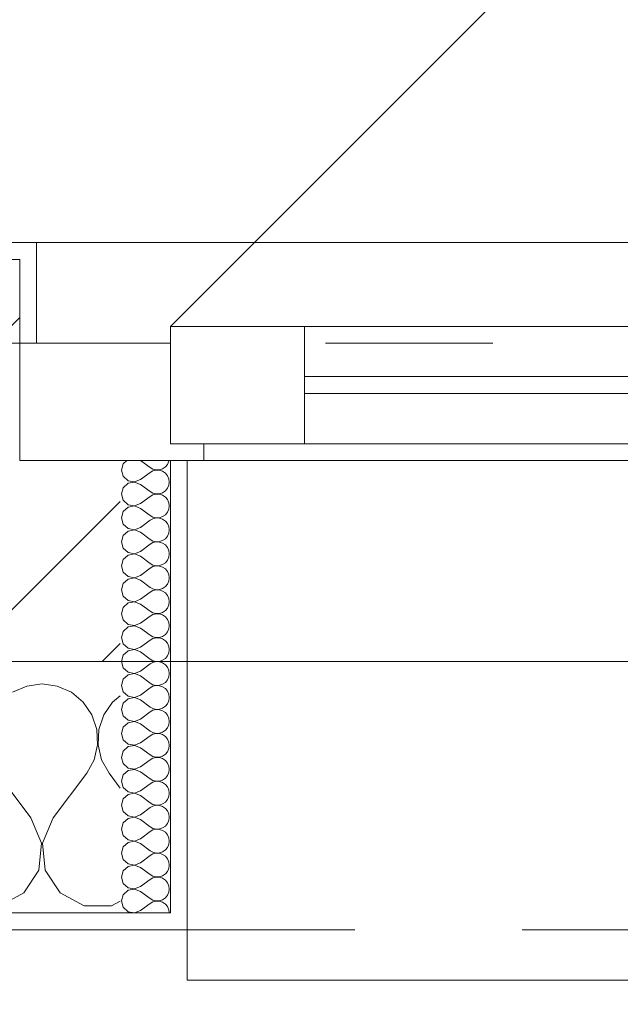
# Model space of a CAD drawing. Header units: metres. Extents: x -4 to 100, y -11 to 17.
# Tile 141 of 256: x 11.92 to 12.279, y -0.2 to 0.388. Entities that reach past the tile are written whole.
import ezdxf

# ---------------------------------------------------------------- set-up
doc = ezdxf.new("R2010")
doc.units = ezdxf.units.M
doc.header["$MEASUREMENT"] = 0
doc.linetypes.add('Strichlinie eng', pattern=[0.115, 0.075, -0.04])
doc.linetypes.add('Untersicht', pattern=[0.1, 0.075, -0.025])
for name, color, linetype in [('152 - Bemaßung_ Beschriftung.Ausbau', 7, 'Continuous'), ('603 - Struktur.Bodenplatte_ Decke Roh', 7, 'Continuous'), ('604 - Struktur.Wand Aussen', 7, 'Continuous'), ('650 - Abdeckung.Fußboden Aufbau', 7, 'Continuous'), ('Neubau_653 - Abdeckung.TB Verkofferung', 7, 'Continuous')]:
    doc.layers.add(name, color=color, linetype=linetype)
doc.styles.add('ERSTELLTER_STIL_2', font='txt')
doc.dimstyles.new('ERSTELLTER_STIL__5', dxfattribs={"dimtxt": 0.1, "dimasz": 0.0532, "dimexe": 0.18, "dimexo": 0.0625, "dimgap": 0, "dimtad": 1, "dimtih": 1, "dimtoh": 1, "dimzin": 0, "dimdsep": 46, "dimtxsty": 'ERSTELLTER_STIL_2', "dimblk": 'ARROWHEAD_2', "dimblk1": 'ARROWHEAD_2', "dimblk2": 'ARROWHEAD_2', "dimcen": 0.09, "dimse1": 1, "dimse2": 1, "dimclrd": 7, "dimclre": 7, "dimclrt": 7, "dimazin": 0, "dimtfac": 1, "dimtdec": 4, "dimtmove": 0, "dimatfit": 3, "dimfxl": 1, "dimtolj": 1, "dimtzin": 0, "dimarcsym": 0})
pattern_1 = [(0, (0, 0), (0, 0.08660254), [0, -0.05]), (0, (0.025, 0.0433), (0, 0.08660254), [0, -0.05])]

# ---------------------------------------------------------------- blocks, each defined once
blk = doc.blocks.new('*X120')
at = {"layer": '604 - Struktur.Wand Aussen', "color": 7, "linetype": 'Continuous', "lineweight": 5}
for p, q in [((11.92422, -0.0096), (11.91581, -0.01331)), ((11.93333, -0.00833), (11.92422, -0.0096)), ((11.94244, -0.0096), (11.93333, -0.00833)), ((11.95086, -0.01331), (11.94244, -0.0096)), ((11.95794, -0.01918), (11.95086, -0.01331)), ((11.98, -0.01536), (11.97539, -0.01918)), ((11.96315, -0.02676), (11.95794, -0.01918)), ((11.97539, -0.01918), (11.97019, -0.02676)), ((11.96609, -0.03547), (11.96315, -0.02676)), ((11.97019, -0.02676), (11.96725, -0.03547)), ((11.96653, -0.04466), (11.96609, -0.03547)), ((11.96725, -0.03547), (11.9668, -0.04466)), ((11.96445, -0.05362), (11.96653, -0.04466)), ((11.9668, -0.04466), (11.96888, -0.05362)), ((11.96, -0.06167), (11.96445, -0.05362)), ((11.96888, -0.05362), (11.97333, -0.06167)), ((11.92667, -0.08833), (11.90667, -0.06167)), ((11.94, -0.08833), (11.96, -0.06167)), ((11.98, -0.07056), (11.97333, -0.06167)), ((11.93295, -0.1033), (11.92667, -0.08833)), ((11.94, -0.08833), (11.93371, -0.1033)), ((11.93142, -0.11947), (11.93295, -0.1033)), ((11.93371, -0.1033), (11.93525, -0.11947)), ((11.92243, -0.13299), (11.93142, -0.11947)), ((11.93525, -0.11947), (11.94424, -0.13299)), ((11.90812, -0.14066), (11.92243, -0.13299)), ((11.94424, -0.13299), (11.95855, -0.14066)), ((11.95855, -0.14066), (11.97479, -0.14066)), ((11.97479, -0.14066), (11.98, -0.13787))]:
    blk.add_line(p, q, dxfattribs=at)
blk = doc.blocks.new('*X147')
at = {"layer": '604 - Struktur.Wand Aussen', "color": 7, "linetype": 'Continuous', "lineweight": 5}
for p, q in [((11.98392, 0.125), (11.98178, 0.12304)), ((11.99214, 0.125), (11.99786, 0.12071)), ((12.00822, 0.12267), (12.00901, 0.12448)), ((12.00901, 0.12448), (12.00909, 0.125)), ((11.98178, 0.12304), (11.98071, 0.11929)), ((11.98071, 0.11929), (11.98178, 0.11553)), ((11.99214, 0.11357), (11.99786, 0.11786)), ((11.99786, 0.12071), (11.99958, 0.11976)), ((11.99958, 0.11881), (11.99786, 0.11786)), ((11.99958, 0.11976), (12.0015, 0.11931)), ((12.0015, 0.11926), (11.99958, 0.11881)), ((12.0015, 0.11931), (12.00347, 0.11941)), ((12.00347, 0.11916), (12.0015, 0.11926)), ((12.00347, 0.11941), (12.00534, 0.12004)), ((12.00534, 0.11853), (12.00347, 0.11916)), ((12.00534, 0.12004), (12.00696, 0.12116)), ((12.00696, 0.11742), (12.00534, 0.11853)), ((12.00696, 0.12116), (12.00822, 0.12267)), ((11.98178, 0.11553), (11.98466, 0.1129)), ((11.98466, 0.1129), (11.9885, 0.11217)), ((11.9885, 0.11211), (11.98466, 0.11139)), ((11.9885, 0.11217), (11.99214, 0.11357)), ((11.99214, 0.11071), (11.9885, 0.11211)), ((12.00822, 0.1159), (12.00696, 0.11742)), ((12.00901, 0.11409), (12.00822, 0.1159)), ((12.00929, 0.11214), (12.00901, 0.11409)), ((12.00901, 0.11019), (12.00929, 0.11214)), ((11.98178, 0.10876), (11.98071, 0.105)), ((11.98466, 0.11139), (11.98178, 0.10876)), ((11.99214, 0.11071), (11.99786, 0.10643)), ((11.99786, 0.10643), (11.99958, 0.10547)), ((12.00347, 0.10512), (12.00534, 0.10575)), ((12.00534, 0.10575), (12.00696, 0.10687)), ((12.00696, 0.10687), (12.00822, 0.10839)), ((12.00822, 0.10839), (12.00901, 0.11019)), ((11.98071, 0.105), (11.98178, 0.10124)), ((11.98178, 0.10124), (11.98466, 0.09861)), ((11.99214, 0.09929), (11.99786, 0.10357)), ((11.99958, 0.10453), (11.99786, 0.10357)), ((11.99958, 0.10547), (12.0015, 0.10503)), ((12.0015, 0.10497), (11.99958, 0.10453)), ((12.0015, 0.10503), (12.00347, 0.10512)), ((12.00347, 0.10488), (12.0015, 0.10497)), ((12.00534, 0.10425), (12.00347, 0.10488)), ((12.00696, 0.10313), (12.00534, 0.10425)), ((12.00822, 0.10161), (12.00696, 0.10313)), ((12.00901, 0.09981), (12.00822, 0.10161)), ((11.98178, 0.09447), (11.98071, 0.09071)), ((11.98466, 0.0971), (11.98178, 0.09447)), ((11.98466, 0.09861), (11.9885, 0.09789)), ((11.9885, 0.09783), (11.98466, 0.0971)), ((11.9885, 0.09789), (11.99214, 0.09929)), ((11.99214, 0.09643), (11.9885, 0.09783)), ((11.99214, 0.09643), (11.99786, 0.09214)), ((12.00696, 0.09258), (12.00822, 0.0941)), ((12.00822, 0.0941), (12.00901, 0.09591)), ((12.00929, 0.09786), (12.00901, 0.09981)), ((12.00901, 0.09591), (12.00929, 0.09786)), ((11.98071, 0.09071), (11.98178, 0.08696)), ((11.99214, 0.085), (11.99786, 0.08929)), ((11.99786, 0.09214), (11.99958, 0.09119)), ((11.99958, 0.09024), (11.99786, 0.08929)), ((11.99958, 0.09119), (12.0015, 0.09074)), ((12.0015, 0.09069), (11.99958, 0.09024)), ((12.0015, 0.09074), (12.00347, 0.09084)), ((12.00347, 0.09059), (12.0015, 0.09069)), ((12.00347, 0.09084), (12.00534, 0.09147)), ((12.00534, 0.08996), (12.00347, 0.09059)), ((12.00534, 0.09147), (12.00696, 0.09258)), ((12.00696, 0.08884), (12.00534, 0.08996)), ((12.00822, 0.08733), (12.00696, 0.08884)), ((11.98178, 0.08696), (11.98466, 0.08433)), ((11.98466, 0.08282), (11.98178, 0.08018)), ((11.98466, 0.08433), (11.9885, 0.0836)), ((11.9885, 0.08354), (11.98466, 0.08282)), ((11.9885, 0.0836), (11.99214, 0.085)), ((11.99214, 0.08214), (11.9885, 0.08354)), ((12.00901, 0.08552), (12.00822, 0.08733)), ((12.00929, 0.08357), (12.00901, 0.08552)), ((12.00901, 0.08162), (12.00929, 0.08357)), ((11.98178, 0.08018), (11.98071, 0.07643)), ((11.98071, 0.07643), (11.98178, 0.07267)), ((11.99214, 0.08214), (11.99786, 0.07786)), ((11.99786, 0.07786), (11.99958, 0.0769)), ((11.99958, 0.0769), (12.0015, 0.07646)), ((12.0015, 0.0764), (11.99958, 0.07595)), ((12.0015, 0.07646), (12.00347, 0.07655)), ((12.00347, 0.0763), (12.0015, 0.0764)), ((12.00347, 0.07655), (12.00534, 0.07718)), ((12.00534, 0.07718), (12.00696, 0.0783)), ((12.00696, 0.0783), (12.00822, 0.07982)), ((12.00822, 0.07982), (12.00901, 0.08162)), ((11.98178, 0.07267), (11.98466, 0.07004)), ((11.9885, 0.06931), (11.99214, 0.07071)), ((11.99214, 0.07071), (11.99786, 0.075)), ((11.99958, 0.07595), (11.99786, 0.075)), ((12.00534, 0.07567), (12.00347, 0.0763)), ((12.00696, 0.07456), (12.00534, 0.07567)), ((12.00822, 0.07304), (12.00696, 0.07456)), ((12.00901, 0.07124), (12.00822, 0.07304)), ((12.00929, 0.06929), (12.00901, 0.07124)), ((11.98178, 0.0659), (11.98071, 0.06214)), ((11.98466, 0.06853), (11.98178, 0.0659)), ((11.98466, 0.07004), (11.9885, 0.06931)), ((11.9885, 0.06926), (11.98466, 0.06853)), ((11.99214, 0.06786), (11.9885, 0.06926)), ((11.99214, 0.06786), (11.99786, 0.06357)), ((12.00696, 0.06401), (12.00822, 0.06553)), ((12.00822, 0.06553), (12.00901, 0.06733)), ((12.00901, 0.06733), (12.00929, 0.06929)), ((11.98071, 0.06214), (11.98178, 0.05839)), ((11.99214, 0.05643), (11.99786, 0.06071)), ((11.99786, 0.06357), (11.99958, 0.06262)), ((11.99958, 0.06167), (11.99786, 0.06071)), ((11.99958, 0.06262), (12.0015, 0.06217)), ((12.0015, 0.06211), (11.99958, 0.06167)), ((12.0015, 0.06217), (12.00347, 0.06227)), ((12.00347, 0.06202), (12.0015, 0.06211)), ((12.00347, 0.06227), (12.00534, 0.0629)), ((12.00534, 0.06139), (12.00347, 0.06202)), ((12.00534, 0.0629), (12.00696, 0.06401)), ((12.00696, 0.06027), (12.00534, 0.06139)), ((12.00822, 0.05876), (12.00696, 0.06027)), ((12.00901, 0.05695), (12.00822, 0.05876)), ((11.98178, 0.05839), (11.98466, 0.05575)), ((11.98466, 0.05425), (11.98178, 0.05161)), ((11.98466, 0.05575), (11.9885, 0.05503)), ((11.9885, 0.05497), (11.98466, 0.05425)), ((11.9885, 0.05503), (11.99214, 0.05643)), ((11.99214, 0.05357), (11.9885, 0.05497)), ((11.99214, 0.05357), (11.99786, 0.04929)), ((12.00822, 0.05124), (12.00901, 0.05305)), ((12.00929, 0.055), (12.00901, 0.05695)), ((12.00901, 0.05305), (12.00929, 0.055)), ((11.98178, 0.05161), (11.98071, 0.04786)), ((11.98071, 0.04786), (11.98178, 0.0441)), ((11.99786, 0.04929), (11.99958, 0.04833)), ((11.99958, 0.04738), (11.99786, 0.04643)), ((11.99958, 0.04833), (12.0015, 0.04789)), ((12.0015, 0.04783), (11.99958, 0.04738)), ((12.0015, 0.04789), (12.00347, 0.04798)), ((12.00347, 0.04773), (12.0015, 0.04783)), ((12.00347, 0.04798), (12.00534, 0.04861)), ((12.00534, 0.0471), (12.00347, 0.04773)), ((12.00534, 0.04861), (12.00696, 0.04973)), ((12.00696, 0.04599), (12.00534, 0.0471)), ((12.00696, 0.04973), (12.00822, 0.05124)), ((11.98178, 0.0441), (11.98466, 0.04147)), ((11.98466, 0.04147), (11.9885, 0.04074)), ((11.9885, 0.04074), (11.99214, 0.04214)), ((11.99214, 0.04214), (11.99786, 0.04643)), ((12.00822, 0.04447), (12.00696, 0.04599)), ((12.00901, 0.04267), (12.00822, 0.04447)), ((12.00929, 0.04071), (12.00901, 0.04267)), ((11.98178, 0.03733), (11.98071, 0.03357)), ((11.98466, 0.03996), (11.98178, 0.03733)), ((11.9885, 0.04069), (11.98466, 0.03996)), ((11.99214, 0.03929), (11.9885, 0.04069)), ((11.99214, 0.03929), (11.99786, 0.035)), ((12.00534, 0.03433), (12.00696, 0.03544)), ((12.00696, 0.03544), (12.00822, 0.03696)), ((12.00822, 0.03696), (12.00901, 0.03876)), ((12.00901, 0.03876), (12.00929, 0.04071)), ((11.98071, 0.03357), (11.98178, 0.02982)), ((11.98178, 0.02982), (11.98466, 0.02718)), ((11.99214, 0.02786), (11.99786, 0.03214)), ((11.99786, 0.035), (11.99958, 0.03405)), ((11.99958, 0.0331), (11.99786, 0.03214)), ((11.99958, 0.03405), (12.0015, 0.0336)), ((12.0015, 0.03354), (11.99958, 0.0331)), ((12.0015, 0.0336), (12.00347, 0.0337)), ((12.00347, 0.03345), (12.0015, 0.03354)), ((12.00347, 0.0337), (12.00534, 0.03433)), ((12.00534, 0.03282), (12.00347, 0.03345)), ((12.00696, 0.0317), (12.00534, 0.03282)), ((12.00822, 0.03018), (12.00696, 0.0317)), ((12.00901, 0.02838), (12.00822, 0.03018)), ((11.98466, 0.02567), (11.98178, 0.02304)), ((11.98466, 0.02718), (11.9885, 0.02646)), ((11.9885, 0.0264), (11.98466, 0.02567)), ((11.9885, 0.02646), (11.99214, 0.02786)), ((11.99214, 0.025), (11.9885, 0.0264)), ((11.99214, 0.025), (11.99786, 0.02071)), ((12.00822, 0.02267), (12.00901, 0.02448)), ((12.00929, 0.02643), (12.00901, 0.02838)), ((12.00901, 0.02448), (12.00929, 0.02643)), ((11.98178, 0.02304), (11.98071, 0.01929)), ((11.98071, 0.01929), (11.98178, 0.01553)), ((11.99214, 0.01357), (11.99786, 0.01786)), ((11.99786, 0.02071), (11.99958, 0.01976)), ((11.99958, 0.01881), (11.99786, 0.01786)), ((11.99958, 0.01976), (12.0015, 0.01931)), ((12.0015, 0.01926), (11.99958, 0.01881)), ((12.0015, 0.01931), (12.00347, 0.01941)), ((12.00347, 0.01916), (12.0015, 0.01926)), ((12.00347, 0.01941), (12.00534, 0.02004)), ((12.00534, 0.01853), (12.00347, 0.01916)), ((12.00534, 0.02004), (12.00696, 0.02116)), ((12.00696, 0.01742), (12.00534, 0.01853)), ((12.00696, 0.02116), (12.00822, 0.02267)), ((11.98178, 0.01553), (11.98466, 0.0129)), ((11.98466, 0.0129), (11.9885, 0.01217)), ((11.9885, 0.01211), (11.98466, 0.01139)), ((11.9885, 0.01217), (11.99214, 0.01357)), ((11.99214, 0.01071), (11.9885, 0.01211)), ((12.00822, 0.0159), (12.00696, 0.01742)), ((12.00901, 0.01409), (12.00822, 0.0159)), ((12.00929, 0.01214), (12.00901, 0.01409)), ((12.00901, 0.01019), (12.00929, 0.01214)), ((11.98178, 0.00876), (11.98071, 0.005)), ((11.98466, 0.01139), (11.98178, 0.00876)), ((11.99214, 0.01071), (11.99786, 0.00643)), ((11.99786, 0.00643), (11.99958, 0.00547)), ((12.00534, 0.00575), (12.00696, 0.00687)), ((12.00696, 0.00687), (12.00822, 0.00839)), ((12.00822, 0.00839), (12.00901, 0.01019)), ((11.98071, 0.005), (11.98178, 0.00124)), ((11.98178, 0.00124), (11.98466, -0.00139)), ((11.99214, -0.00071), (11.99786, 0.00357)), ((11.99958, 0.00453), (11.99786, 0.00357)), ((11.99958, 0.00547), (12.0015, 0.00503)), ((12.0015, 0.00497), (11.99958, 0.00453)), ((12.0015, 0.00503), (12.00347, 0.00512)), ((12.00347, 0.00488), (12.0015, 0.00497)), ((12.00347, 0.00512), (12.00534, 0.00575)), ((12.00534, 0.00425), (12.00347, 0.00488)), ((12.00696, 0.00313), (12.00534, 0.00425)), ((12.00822, 0.00161), (12.00696, 0.00313)), ((12.00901, -0.00019), (12.00822, 0.00161)), ((11.98178, -0.00553), (11.98071, -0.00929)), ((11.98466, -0.0029), (11.98178, -0.00553)), ((11.98466, -0.00139), (11.9885, -0.00211)), ((11.9885, -0.00217), (11.98466, -0.0029)), ((11.9885, -0.00211), (11.99214, -0.00071)), ((11.99214, -0.00357), (11.9885, -0.00217)), ((11.99214, -0.00357), (11.99786, -0.00786)), ((12.00822, -0.0059), (12.00901, -0.00409)), ((12.00929, -0.00214), (12.00901, -0.00019)), ((12.00901, -0.00409), (12.00929, -0.00214)), ((11.98071, -0.00929), (11.98178, -0.01304)), ((11.99214, -0.015), (11.99786, -0.01071)), ((11.99786, -0.00786), (11.99958, -0.00881)), ((11.99958, -0.00976), (11.99786, -0.01071)), ((11.99958, -0.00881), (12.0015, -0.00926)), ((12.0015, -0.00931), (11.99958, -0.00976)), ((12.0015, -0.00926), (12.00347, -0.00916)), ((12.00347, -0.00941), (12.0015, -0.00931)), ((12.00347, -0.00916), (12.00534, -0.00853)), ((12.00534, -0.01004), (12.00347, -0.00941)), ((12.00534, -0.00853), (12.00696, -0.00742)), ((12.00696, -0.01116), (12.00534, -0.01004)), ((12.00696, -0.00742), (12.00822, -0.0059)), ((12.00822, -0.01267), (12.00696, -0.01116)), ((11.98178, -0.01304), (11.98466, -0.01567)), ((11.98466, -0.01718), (11.98178, -0.01982)), ((11.98466, -0.01567), (11.9885, -0.0164)), ((11.9885, -0.01646), (11.98466, -0.01718)), ((11.9885, -0.0164), (11.99214, -0.015)), ((11.99214, -0.01786), (11.9885, -0.01646)), ((12.00901, -0.01448), (12.00822, -0.01267)), ((12.00929, -0.01643), (12.00901, -0.01448)), ((12.00901, -0.01838), (12.00929, -0.01643)), ((11.98178, -0.01982), (11.98071, -0.02357)), ((11.99214, -0.01786), (11.99786, -0.02214)), ((11.99786, -0.02214), (11.99958, -0.0231)), ((11.99958, -0.0231), (12.0015, -0.02354)), ((12.0015, -0.02354), (12.00347, -0.02345)), ((12.00347, -0.02345), (12.00534, -0.02282)), ((12.00534, -0.02282), (12.00696, -0.0217)), ((12.00696, -0.0217), (12.00822, -0.02018)), ((12.00822, -0.02018), (12.00901, -0.01838)), ((11.98071, -0.02357), (11.98178, -0.02733)), ((11.98178, -0.02733), (11.98466, -0.02996)), ((11.9885, -0.03069), (11.99214, -0.02929)), ((11.99214, -0.02929), (11.99786, -0.025)), ((11.99958, -0.02405), (11.99786, -0.025)), ((12.0015, -0.0236), (11.99958, -0.02405)), ((12.00347, -0.0237), (12.0015, -0.0236)), ((12.00534, -0.02433), (12.00347, -0.0237)), ((12.00696, -0.02544), (12.00534, -0.02433)), ((12.00822, -0.02696), (12.00696, -0.02544)), ((12.00901, -0.02876), (12.00822, -0.02696)), ((12.00929, -0.03071), (12.00901, -0.02876)), ((11.98178, -0.0341), (11.98071, -0.03786)), ((11.98466, -0.03147), (11.98178, -0.0341)), ((11.98466, -0.02996), (11.9885, -0.03069)), ((11.9885, -0.03074), (11.98466, -0.03147)), ((11.99214, -0.03214), (11.9885, -0.03074)), ((11.99214, -0.03214), (11.99786, -0.03643)), ((12.00696, -0.03599), (12.00822, -0.03447)), ((12.00822, -0.03447), (12.00901, -0.03267)), ((12.00901, -0.03267), (12.00929, -0.03071)), ((11.98071, -0.03786), (11.98178, -0.04161)), ((11.99214, -0.04357), (11.99786, -0.03929)), ((11.99786, -0.03643), (11.99958, -0.03738)), ((11.99958, -0.03833), (11.99786, -0.03929)), ((11.99958, -0.03738), (12.0015, -0.03783)), ((12.0015, -0.03789), (11.99958, -0.03833)), ((12.0015, -0.03783), (12.00347, -0.03773)), ((12.00347, -0.03798), (12.0015, -0.03789)), ((12.00347, -0.03773), (12.00534, -0.0371)), ((12.00534, -0.03861), (12.00347, -0.03798)), ((12.00534, -0.0371), (12.00696, -0.03599)), ((12.00696, -0.03973), (12.00534, -0.03861)), ((12.00822, -0.04124), (12.00696, -0.03973)), ((11.98178, -0.04161), (11.98466, -0.04425)), ((11.98466, -0.04575), (11.98178, -0.04839)), ((11.98466, -0.04425), (11.9885, -0.04497)), ((11.9885, -0.04503), (11.98466, -0.04575)), ((11.9885, -0.04497), (11.99214, -0.04357)), ((11.99214, -0.04643), (11.9885, -0.04503)), ((11.99214, -0.04643), (11.99786, -0.05071)), ((12.00901, -0.04305), (12.00822, -0.04124)), ((12.00822, -0.04876), (12.00901, -0.04695)), ((12.00929, -0.045), (12.00901, -0.04305)), ((12.00901, -0.04695), (12.00929, -0.045)), ((11.98178, -0.04839), (11.98071, -0.05214)), ((11.98071, -0.05214), (11.98178, -0.0559)), ((11.99786, -0.05071), (11.99958, -0.05167)), ((11.99958, -0.05262), (11.99786, -0.05357)), ((11.99958, -0.05167), (12.0015, -0.05211)), ((12.0015, -0.05217), (11.99958, -0.05262)), ((12.0015, -0.05211), (12.00347, -0.05202)), ((12.00347, -0.05227), (12.0015, -0.05217)), ((12.00347, -0.05202), (12.00534, -0.05139)), ((12.00534, -0.0529), (12.00347, -0.05227)), ((12.00534, -0.05139), (12.00696, -0.05027)), ((12.00696, -0.05027), (12.00822, -0.04876)), ((11.98178, -0.0559), (11.98466, -0.05853)), ((11.98466, -0.05853), (11.9885, -0.05926)), ((11.9885, -0.05926), (11.99214, -0.05786)), ((11.99214, -0.05786), (11.99786, -0.05357)), ((12.00696, -0.05401), (12.00534, -0.0529)), ((12.00822, -0.05553), (12.00696, -0.05401)), ((12.00901, -0.05733), (12.00822, -0.05553)), ((12.00929, -0.05929), (12.00901, -0.05733)), ((11.98178, -0.06267), (11.98071, -0.06643)), ((11.98466, -0.06004), (11.98178, -0.06267)), ((11.9885, -0.05931), (11.98466, -0.06004)), ((11.99214, -0.06071), (11.9885, -0.05931)), ((11.99214, -0.06071), (11.99786, -0.065)), ((12.00534, -0.06567), (12.00696, -0.06456)), ((12.00696, -0.06456), (12.00822, -0.06304)), ((12.00822, -0.06304), (12.00901, -0.06124)), ((12.00901, -0.06124), (12.00929, -0.05929)), ((11.98071, -0.06643), (11.98178, -0.07018)), ((11.98178, -0.07018), (11.98466, -0.07282)), ((11.99214, -0.07214), (11.99786, -0.06786)), ((11.99786, -0.065), (11.99958, -0.06595)), ((11.99958, -0.0669), (11.99786, -0.06786)), ((11.99958, -0.06595), (12.0015, -0.0664)), ((12.0015, -0.06646), (11.99958, -0.0669)), ((12.0015, -0.0664), (12.00347, -0.0663)), ((12.00347, -0.06655), (12.0015, -0.06646)), ((12.00347, -0.0663), (12.00534, -0.06567)), ((12.00534, -0.06718), (12.00347, -0.06655)), ((12.00696, -0.0683), (12.00534, -0.06718)), ((12.00822, -0.06982), (12.00696, -0.0683)), ((12.00901, -0.07162), (12.00822, -0.06982)), ((11.98466, -0.07433), (11.98178, -0.07696)), ((11.98466, -0.07282), (11.9885, -0.07354)), ((11.9885, -0.0736), (11.98466, -0.07433)), ((11.9885, -0.07354), (11.99214, -0.07214)), ((11.99214, -0.075), (11.9885, -0.0736)), ((11.99214, -0.075), (11.99786, -0.07929)), ((12.00822, -0.07733), (12.00901, -0.07552)), ((12.00929, -0.07357), (12.00901, -0.07162)), ((12.00901, -0.07552), (12.00929, -0.07357)), ((11.98178, -0.07696), (11.98071, -0.08071)), ((11.98071, -0.08071), (11.98178, -0.08447)), ((11.99214, -0.08643), (11.99786, -0.08214)), ((11.99786, -0.07929), (11.99958, -0.08024)), ((11.99958, -0.08119), (11.99786, -0.08214)), ((11.99958, -0.08024), (12.0015, -0.08069)), ((12.0015, -0.08074), (11.99958, -0.08119)), ((12.0015, -0.08069), (12.00347, -0.08059)), ((12.00347, -0.08084), (12.0015, -0.08074)), ((12.00347, -0.08059), (12.00534, -0.07996)), ((12.00534, -0.08147), (12.00347, -0.08084)), ((12.00534, -0.07996), (12.00696, -0.07884)), ((12.00696, -0.08258), (12.00534, -0.08147)), ((12.00696, -0.07884), (12.00822, -0.07733)), ((11.98178, -0.08447), (11.98466, -0.0871)), ((11.98466, -0.0871), (11.9885, -0.08783)), ((11.9885, -0.08789), (11.98466, -0.08861)), ((11.9885, -0.08783), (11.99214, -0.08643)), ((11.99214, -0.08929), (11.9885, -0.08789)), ((12.00822, -0.0841), (12.00696, -0.08258)), ((12.00901, -0.08591), (12.00822, -0.0841)), ((12.00929, -0.08786), (12.00901, -0.08591)), ((12.00901, -0.08981), (12.00929, -0.08786)), ((11.98178, -0.09124), (11.98071, -0.095)), ((11.98466, -0.08861), (11.98178, -0.09124)), ((11.99214, -0.08929), (11.99786, -0.09357)), ((11.99786, -0.09357), (11.99958, -0.09453)), ((12.00534, -0.09425), (12.00696, -0.09313)), ((12.00696, -0.09313), (12.00822, -0.09161)), ((12.00822, -0.09161), (12.00901, -0.08981)), ((11.98071, -0.095), (11.98178, -0.09876)), ((11.98178, -0.09876), (11.98466, -0.10139)), ((11.99214, -0.10071), (11.99786, -0.09643)), ((11.99958, -0.09547), (11.99786, -0.09643)), ((11.99958, -0.09453), (12.0015, -0.09497)), ((12.0015, -0.09503), (11.99958, -0.09547)), ((12.0015, -0.09497), (12.00347, -0.09488)), ((12.00347, -0.09512), (12.0015, -0.09503)), ((12.00347, -0.09488), (12.00534, -0.09425)), ((12.00534, -0.09575), (12.00347, -0.09512)), ((12.00696, -0.09687), (12.00534, -0.09575)), ((12.00822, -0.09839), (12.00696, -0.09687)), ((12.00901, -0.10019), (12.00822, -0.09839)), ((11.98178, -0.10553), (11.98071, -0.10929)), ((11.98466, -0.1029), (11.98178, -0.10553)), ((11.98466, -0.10139), (11.9885, -0.10211)), ((11.9885, -0.10217), (11.98466, -0.1029)), ((11.9885, -0.10211), (11.99214, -0.10071)), ((11.99214, -0.10357), (11.9885, -0.10217)), ((11.99214, -0.10357), (11.99786, -0.10786)), ((12.00822, -0.1059), (12.00901, -0.10409)), ((12.00929, -0.10214), (12.00901, -0.10019)), ((12.00901, -0.10409), (12.00929, -0.10214)), ((11.98071, -0.10929), (11.98178, -0.11304)), ((11.99214, -0.115), (11.99786, -0.11071)), ((11.99786, -0.10786), (11.99958, -0.10881)), ((11.99958, -0.10976), (11.99786, -0.11071)), ((11.99958, -0.10881), (12.0015, -0.10926)), ((12.0015, -0.10931), (11.99958, -0.10976)), ((12.0015, -0.10926), (12.00347, -0.10916)), ((12.00347, -0.10941), (12.0015, -0.10931)), ((12.00347, -0.10916), (12.00534, -0.10853)), ((12.00534, -0.11004), (12.00347, -0.10941)), ((12.00534, -0.10853), (12.00696, -0.10742)), ((12.00696, -0.11116), (12.00534, -0.11004)), ((12.00696, -0.10742), (12.00822, -0.1059)), ((12.00822, -0.11267), (12.00696, -0.11116)), ((11.98178, -0.11304), (11.98466, -0.11567)), ((11.98466, -0.11718), (11.98178, -0.11982)), ((11.98466, -0.11567), (11.9885, -0.1164)), ((11.9885, -0.11646), (11.98466, -0.11718)), ((11.9885, -0.1164), (11.99214, -0.115)), ((11.99214, -0.11786), (11.9885, -0.11646)), ((12.00901, -0.11448), (12.00822, -0.11267)), ((12.00929, -0.11643), (12.00901, -0.11448)), ((12.00901, -0.11838), (12.00929, -0.11643)), ((11.98178, -0.11982), (11.98071, -0.12357)), ((11.99214, -0.11786), (11.99786, -0.12214)), ((11.99786, -0.12214), (11.99958, -0.1231)), ((11.99958, -0.1231), (12.0015, -0.12354)), ((12.00347, -0.12345), (12.00534, -0.12282)), ((12.00534, -0.12282), (12.00696, -0.1217)), ((12.00696, -0.1217), (12.00822, -0.12018)), ((12.00822, -0.12018), (12.00901, -0.11838)), ((11.98071, -0.12357), (11.98178, -0.12733)), ((11.98178, -0.12733), (11.98466, -0.12996)), ((11.99214, -0.12929), (11.99786, -0.125)), ((11.99958, -0.12405), (11.99786, -0.125)), ((12.0015, -0.1236), (11.99958, -0.12405)), ((12.0015, -0.12354), (12.00347, -0.12345)), ((12.00347, -0.1237), (12.0015, -0.1236)), ((12.00534, -0.12433), (12.00347, -0.1237)), ((12.00696, -0.12544), (12.00534, -0.12433)), ((12.00822, -0.12696), (12.00696, -0.12544)), ((12.00901, -0.12876), (12.00822, -0.12696)), ((12.00929, -0.13071), (12.00901, -0.12876)), ((11.98178, -0.1341), (11.98071, -0.13786)), ((11.98466, -0.13147), (11.98178, -0.1341)), ((11.98466, -0.12996), (11.9885, -0.13069)), ((11.9885, -0.13074), (11.98466, -0.13147)), ((11.9885, -0.13069), (11.99214, -0.12929)), ((11.99214, -0.13214), (11.9885, -0.13074)), ((11.99214, -0.13214), (11.99786, -0.13643)), ((12.00696, -0.13599), (12.00822, -0.13447)), ((12.00822, -0.13447), (12.00901, -0.13267)), ((12.00901, -0.13267), (12.00929, -0.13071)), ((11.98071, -0.13786), (11.98178, -0.14161)), ((11.99214, -0.14357), (11.99786, -0.13929)), ((11.99786, -0.13643), (11.99958, -0.13738)), ((11.99958, -0.13833), (11.99786, -0.13929)), ((11.99958, -0.13738), (12.0015, -0.13783)), ((12.0015, -0.13789), (11.99958, -0.13833)), ((12.0015, -0.13783), (12.00347, -0.13773)), ((12.00347, -0.13798), (12.0015, -0.13789)), ((12.00347, -0.13773), (12.00534, -0.1371)), ((12.00534, -0.13861), (12.00347, -0.13798)), ((12.00534, -0.1371), (12.00696, -0.13599)), ((12.00696, -0.13973), (12.00534, -0.13861)), ((12.00822, -0.14124), (12.00696, -0.13973)), ((11.98178, -0.14161), (11.98466, -0.14425)), ((11.98466, -0.14425), (11.9885, -0.14497)), ((11.9885, -0.14497), (11.99214, -0.14357)), ((12.00901, -0.14305), (12.00822, -0.14124)), ((12.00929, -0.145), (12.00901, -0.14305))]:
    blk.add_line(p, q, dxfattribs=at)
blk = doc.blocks.new('*D448')
at = {"layer": '152 - Bemaßung_ Beschriftung.Ausbau', "color": 7, "linetype": 'Continuous', "lineweight": 5}
for p, q in [((10.72, -4.1125), (10.72, -4.0075)), ((11.92, -4.1125), (11.92, -4.0075)), ((10.74021, -4.025), (10.69979, -4.095)), ((11.94021, -4.025), (11.89979, -4.095)), ((8.32, -4.06), (10.72, -4.06)), ((10.72, -4.06), (11.92, -4.06)), ((11.92, -4.06), (14.32, -4.06))]:
    blk.add_line(p, q, dxfattribs=at)
at = {"layer": '152 - Bemaßung_ Beschriftung.Ausbau', "color": 7, "lineweight": 5, "insert": (11.18697, -4.04), "char_height": 0.1, "attachment_point": 7, "style": 'ERSTELLTER_STIL_2'}
blk.add_mtext('\\A1;{\\pql;\\fArial|b0|i0|c0|p38;1,20}', dxfattribs=at)
blk = doc.blocks.new('ARROWHEAD_2')
at = {"color": 0, "linetype": 'Continuous', "lineweight": 0}
for p, q in [((-0.378, -0.655), (0.378, 0.655)), ((0, 0), (-1, 0))]:
    blk.add_line(p, q, dxfattribs=at)
blk = doc.blocks.new('*D449')
at = {"layer": '152 - Bemaßung_ Beschriftung.Ausbau', "color": 7, "linetype": 'Continuous', "lineweight": 5}
for p, q in [((11.94021, -4.025), (11.89979, -4.095)), ((14.34021, -4.025), (14.29979, -4.095)), ((11.92, -4.06), (14.32, -4.06))]:
    blk.add_line(p, q, dxfattribs=at)
at = {"layer": '152 - Bemaßung_ Beschriftung.Ausbau', "color": 7, "lineweight": 5, "char_height": 0.1, "attachment_point": 7, "style": 'ERSTELLTER_STIL_2'}
for s, insert in [('\\A1;{\\pql;\\fArial|b0|i0|c0|p38;2,40}', (12.98697, -4.04)), ('\\A1;{\\pql;\\fArial|b0|i0|c0|p38;2,01}', (12.98697, -4.18))]:
    blk.add_mtext(s, dxfattribs=dict(at, insert=insert))
blk = doc.blocks.new('*D450')
at = {"layer": '152 - Bemaßung_ Beschriftung.Ausbau', "color": 7, "linetype": 'Continuous', "lineweight": 5}
for p, q in [((14.32, -4.1125), (14.32, -4.0075)), ((15.52, -4.1125), (15.52, -4.0075)), ((14.34021, -4.025), (14.29979, -4.095)), ((15.54021, -4.025), (15.49979, -4.095)), ((11.92, -4.06), (14.32, -4.06)), ((14.32, -4.06), (15.52, -4.06)), ((15.52, -4.06), (17.92, -4.06))]:
    blk.add_line(p, q, dxfattribs=at)
at = {"layer": '152 - Bemaßung_ Beschriftung.Ausbau', "color": 7, "lineweight": 5, "insert": (14.78697, -4.04), "char_height": 0.1, "attachment_point": 7, "style": 'ERSTELLTER_STIL_2'}
blk.add_mtext('\\A1;{\\pql;\\fArial|b0|i0|c0|p38;1,20}', dxfattribs=at)
blk = doc.blocks.new('*D485')
at = {"layer": '152 - Bemaßung_ Beschriftung.Ausbau', "color": 7, "linetype": 'Continuous', "lineweight": 5}
for p, q in [((11.39499, -4.6125), (11.39499, -4.5075)), ((11.4152, -4.525), (11.37478, -4.595)), ((14.88018, -4.525), (14.83977, -4.595)), ((11.24499, -4.56), (11.39499, -4.56)), ((11.39499, -4.56), (14.85997, -4.56))]:
    blk.add_line(p, q, dxfattribs=at)
at = {"layer": '152 - Bemaßung_ Beschriftung.Ausbau', "color": 7, "lineweight": 5, "char_height": 0.1, "attachment_point": 7, "style": 'ERSTELLTER_STIL_2'}
for s, insert in [('\\A1;{\\pql;\\fArial|b0|i0|c0|p38;3,46\\fArial|b0|i0|c0|p38;\\A1{\\H.66x;\\S5^  ;}}', (12.89352, -4.55941)), ('\\A1;{\\pql;\\fArial|b0|i0|c0|p38;16}', (14.68797, -4.54))]:
    blk.add_mtext(s, dxfattribs=dict(at, insert=insert))
blk = doc.blocks.new('*D486')
at = {"layer": '152 - Bemaßung_ Beschriftung.Ausbau', "color": 7, "linetype": 'Continuous', "lineweight": 5}
for p, q in [((14.85997, -4.6125), (14.85997, -4.5075)), ((15.01997, -4.6125), (15.01997, -4.5075)), ((14.88018, -4.525), (14.83977, -4.595)), ((15.04018, -4.525), (14.99977, -4.595)), ((11.39499, -4.56), (14.85997, -4.56)), ((14.85997, -4.56), (15.01997, -4.56)), ((15.01997, -4.56), (18.44999, -4.56))]:
    blk.add_line(p, q, dxfattribs=at)
blk = doc.blocks.new('*D528')
at = {"layer": '152 - Bemaßung_ Beschriftung.Ausbau', "color": 7, "linetype": 'Continuous', "lineweight": 5}
for p, q in [((11.47999, -5.1125), (11.47999, -5.0075)), ((14.77999, -5.1125), (14.77999, -5.0075)), ((11.5002, -5.025), (11.45978, -5.095)), ((14.8002, -5.025), (14.75978, -5.095)), ((11.17999, -5.06), (11.47999, -5.06)), ((11.47999, -5.06), (14.77999, -5.06)), ((14.77999, -5.06), (15.07999, -5.06))]:
    blk.add_line(p, q, dxfattribs=at)
at = {"layer": '152 - Bemaßung_ Beschriftung.Ausbau', "color": 7, "lineweight": 5, "insert": (12.99696, -5.04), "char_height": 0.1, "attachment_point": 7, "style": 'ERSTELLTER_STIL_2'}
blk.add_mtext('\\A1;{\\pql;\\fArial|b0|i0|c0|p38;3,30}', dxfattribs=at)
blk = doc.blocks.new('*D562')
at = {"layer": '152 - Bemaßung_ Beschriftung.Ausbau', "color": 7, "linetype": 'Continuous', "lineweight": 5}
for p, q in [((-0.165, -6.1125), (-0.165, -6.0075)), ((62.42503, -6.1125), (62.42503, -6.0075)), ((-0.14479, -6.025), (-0.18521, -6.095)), ((62.40482, -6.095), (62.44523, -6.025)), ((-0.19923, -6.06), (-0.165, -6.06)), ((-0.165, -6.06), (62.42503, -6.06)), ((62.42503, -6.06), (62.45926, -6.06))]:
    blk.add_line(p, q, dxfattribs=at)
at = {"layer": '152 - Bemaßung_ Beschriftung.Ausbau', "color": 7, "lineweight": 5, "insert": (30.95904, -6.04), "char_height": 0.1, "attachment_point": 7, "style": 'ERSTELLTER_STIL_2'}
blk.add_mtext('\\A1;{\\pql;\\fArial|b0|i0|c0|p38;62,59}', dxfattribs=at)
blk = doc.blocks.new('*D747')
at = {"layer": '152 - Bemaßung_ Beschriftung.Ausbau', "color": 7, "linetype": 'Continuous', "lineweight": 5}
for p, q in [((-0.165, -5.6125), (-0.165, -5.5075)), ((43.74, -5.6125), (43.74, -5.5075)), ((-0.14479, -5.525), (-0.18521, -5.595)), ((43.76021, -5.525), (43.71979, -5.595)), ((-0.19923, -5.56), (-0.165, -5.56)), ((-0.165, -5.56), (43.74, -5.56)), ((43.74, -5.56), (43.89, -5.56))]:
    blk.add_line(p, q, dxfattribs=at)
at = {"layer": '152 - Bemaßung_ Beschriftung.Ausbau', "color": 7, "lineweight": 5, "char_height": 0.1, "attachment_point": 7, "style": 'ERSTELLTER_STIL_2'}
for s, insert in [('\\A1;{\\pql;\\fArial|b0|i0|c0|p38;43,90\\fArial|b0|i0|c0|p38;\\A1{\\H.66x;\\S5^  ;}}', (21.59149, -5.55941)), ('\\A1;{\\pql;\\fArial|b0|i0|c0|p38;15}', (43.73989, -5.5505))]:
    blk.add_mtext(s, dxfattribs=dict(at, insert=insert))

msp = doc.modelspace()

# ---------------------------------------------------------------- hatches: boundary and pattern name
at = {"layer": '604 - Struktur.Wand Aussen', "linetype": 'Continuous', "lineweight": 0, "true_color": 0x000000}
h = msp.add_hatch(dxfattribs=at)
h.set_pattern_fill('Gips_0001', color=18, style=0, pattern_type=2)
h.set_pattern_definition([(45, (0, 0), (-0.01767767, 0.01767767), [0, -0.025])])
h.paths.add_polyline_path([(11.92, 0.255), (11.92, 0.195), (11.93, 0.195), (11.93, 0.255)])
h = msp.add_hatch(dxfattribs=at)
h.set_pattern_fill('Beton__Stahlbeton_0001', color=18, style=0, pattern_type=2)
h.set_pattern_definition([(45, (0, 0), (-0.0848528, 0.0848528), []), (45, (-0.04243, 0.04243), (-0.0848528, 0.0848528), [0.09, -0.03])])
h.paths.add_polyline_path([(10.72, 0.125), (10.66, 0.125), (10.66, 0.005), (11.98, 0.005), (11.98, 0.125), (11.92, 0.125), (11.92, 0.195), (11.92, 0.245), (10.72, 0.245), (10.72, 0.195)])
h = msp.add_hatch(dxfattribs=at)
h.set_pattern_fill('Verputz_0001', color=18, style=0, pattern_type=2)
h.set_pattern_definition(pattern_1)
h.paths.add_polyline_path([(12.01, -0.155), (12.02, -0.155), (12.02, 0.125), (12.01, 0.125)])
h = msp.add_hatch(dxfattribs=at)
h.set_pattern_fill('Verputz_0001', color=18, style=0, pattern_type=2)
h.set_pattern_definition(pattern_1)
h.paths.add_polyline_path([(10.63, -0.155), (12.01, -0.155), (12.01, -0.145), (10.63, -0.145)])

# ---------------------------------------------------------------- linework, layer by layer
at = {"layer": '603 - Struktur.Bodenplatte_ Decke Roh', "color": 7, "linetype": 'Continuous', "lineweight": 18, "flags": 128}
msp.add_lwpolyline([(-0.015, 13.695), (-0.015, 0.005), (43.89, 0.005)], dxfattribs=at)
at = {"layer": '604 - Struktur.Wand Aussen', "color": 7, "linetype": 'Continuous', "lineweight": 9}
for p, q in [((12.01, 0.205), (12.42719, 0.62219)), ((11.93, 0.255), (14.31, 0.255)), ((12.02, -0.155), (12.02, -0.185)), ((12.02, -0.185), (14.22, -0.185))]:
    msp.add_line(p, q, dxfattribs=at)
at = {"layer": '604 - Struktur.Wand Aussen', "color": 7, "linetype": 'Continuous', "lineweight": 5}
for p, q in [((11.92, 0.255), (11.93, 0.255)), ((11.93, 0.245), (11.93, 0.255)), ((11.93, 0.245), (11.93, 0.255)), ((11.93, 0.195), (11.93, 0.245)), ((11.93, 0.195), (11.93, 0.245)), ((11.92, 0.195), (11.93, 0.195)), ((11.92, 0.195), (11.93, 0.195)), ((11.92, 0.195), (11.93, 0.195)), ((11.98, 0.125), (12.01, 0.125)), ((11.98, 0.125), (12.01, 0.125)), ((11.98, 0.125), (12.01, 0.125)), ((12.01, 0.125), (12.02, 0.125)), ((12.01, 0.125), (12.01, -0.145)), ((12.01, -0.145), (12.01, 0.125)), ((12.01, 0.125), (12.02, 0.125)), ((12.01, 0.125), (12.02, 0.125)), ((12.02, 0.005), (12.02, 0.125)), ((12.02, 0.005), (12.02, 0.125)), ((12.02, -0.005), (12.02, 0.005)), ((12.02, -0.005), (12.02, 0.005)), ((12.02, -0.145), (12.02, -0.005)), ((12.02, -0.145), (12.02, -0.005)), ((10.66, -0.145), (11.98, -0.145)), ((11.98, -0.145), (12.01, -0.145)), ((12.02, -0.155), (12.02, -0.145)), ((12.02, -0.155), (12.02, -0.145)), ((12.01, -0.155), (12.02, -0.155))]:
    msp.add_line(p, q, dxfattribs=at)
at = {"layer": '604 - Struktur.Wand Aussen', "color": 7, "linetype": 'Strichlinie eng', "lineweight": 9}
for p, q in [((11.93, 0.255), (14.31, 0.255)), ((12.02, -0.155), (14.22, -0.155))]:
    msp.add_line(p, q, dxfattribs=at)
at = {"layer": '604 - Struktur.Wand Aussen', "color": 7, "linetype": 'Continuous', "lineweight": 13}
for p, q in [((11.92, 0.245), (10.72, 0.245)), ((11.92, 0.245), (11.92, 0.195)), ((12.01, 0.135), (12.01, 0.205)), ((12.01, 0.205), (12.09, 0.205)), ((12.09, 0.205), (12.52, 0.205)), ((12.09, 0.205), (12.09, 0.135)), ((11.92, 0.125), (11.92, 0.195)), ((11.92, 0.195), (12.01, 0.195)), ((11.92, 0.125), (11.92, 0.195)), ((11.92, 0.125), (11.92, 0.195)), ((12.01, 0.195), (12.01, 0.135)), ((12.09, 0.175), (12.52, 0.175)), ((12.52, 0.165), (12.09, 0.165)), ((12.01, 0.135), (12.03, 0.135)), ((12.09, 0.135), (12.01, 0.135)), ((12.03, 0.135), (12.03, 0.125)), ((12.52, 0.135), (12.09, 0.135)), ((11.92, 0.125), (11.98, 0.125)), ((12.03, 0.125), (11.92, 0.125)), ((11.92, 0.125), (11.98, 0.125)), ((11.92, 0.125), (11.98, 0.125)), ((12.58, 0.125), (12.03, 0.125)), ((10.66, 0.005), (11.98, 0.005))]:
    msp.add_line(p, q, dxfattribs=at)
at = {"layer": '604 - Struktur.Wand Aussen', "color": 7, "linetype": 'Continuous', "lineweight": 5, "flags": 128}
for points in [[(11.92, 0.255), (11.48999, 0.255)], [(10.63, -0.155), (12.01, -0.155)]]:
    msp.add_lwpolyline(points, dxfattribs=at)
at = {"layer": '604 - Struktur.Wand Aussen', "color": 7, "linetype": 'Continuous', "lineweight": 9}
msp.add_point((11.93, 0.255), dxfattribs=at)
at = {"layer": '650 - Abdeckung.Fußboden Aufbau', "color": 7, "linetype": 'Continuous', "lineweight": 13, "flags": 128}
msp.add_lwpolyline([(11.39499, 0.70998), (11.48999, 0.70998), (11.48999, 0.255), (14.76999, 0.255), (14.76999, 0.70998), (14.85997, 0.70998), (14.85997, 5.50503), (13.73498, 5.505), (13.73497, 5.83), (11.48999, 5.83002), (11.48999, 5.18998), (11.39499, 5.18998)], close=True, dxfattribs=at)
at = {"layer": 'Neubau_653 - Abdeckung.TB Verkofferung', "color": 1, "linetype": 'Untersicht', "lineweight": 9}
msp.add_line((0.70249, 0.19498), (29.32999, 0.19498), dxfattribs=at)

# ---------------------------------------------------------------- block references
at = {"layer": '604 - Struktur.Wand Aussen', "color": 7, "lineweight": 18}
for name in ['*X147', '*X120']:
    msp.add_blockref(name, (0, 0), dxfattribs=at)

# ---------------------------------------------------------------- dimensions: what is measured, and where the dimension line sits
at = {"layer": '152 - Bemaßung_ Beschriftung.Ausbau', "color": 7, "linetype": 'Continuous', "lineweight": 5}
for base, p1, p2, picture, middle in [((14.85997, -4.56), (11.39499, 2.94999), (14.85997, 3.26499), '*D485', (13.15847, -4.49)), ((15.01997, -4.56), (14.85997, 3.26499), (15.01997, 3.26499), '*D486', (14.76421, -4.49)), ((14.77999, -5.06), (11.47999, 0.69998), (14.77999, 0.69998), '*D528', (13.12684, -4.99)), ((11.92, -4.06), (10.72, 0.125), (11.92, 0.125), '*D448', (11.31685, -3.99)), ((14.32, -4.06), (11.92, 0.125), (14.32, 0.125), '*D449', (13.11685, -3.99)), ((15.52, -4.06), (14.32, 0.125), (15.52, 0.125), '*D450', (14.91685, -3.99)), ((62.42503, -6.06), (-0.165, -0.145), (62.42503, -0.145), '*D562', (31.12704, -5.99)), ((43.7400000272, -5.5599999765), (-0.165, -0.145), (43.7400000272, -0.145), '*D747', (21.8945452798, -5.4899999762))]:
    dim = msp.add_linear_dim(base=base, p1=p1, p2=p2, angle=0, dimstyle='ERSTELLTER_STIL__5', dxfattribs=at)
    dim.commit()
    dim.dimension.update_dxf_attribs({"geometry": picture, "text_midpoint": middle, "dimtype": 160})

doc.saveas('drawing.dxf')
